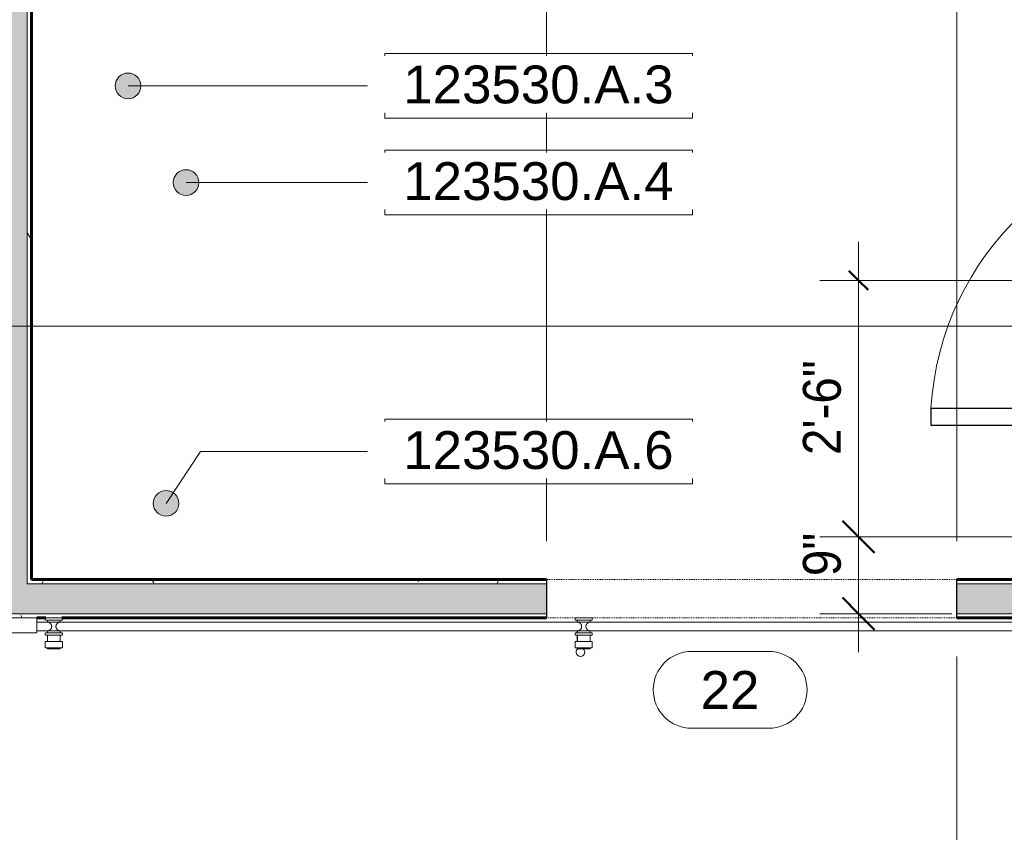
# Model space of a CAD drawing. Header units: inches. Extents: x -655 to 119, y -287 to 603.
# Tile 8 of 22: x -441 to -326, y -32 to 63. Entities that reach past the tile are written whole.
import ezdxf

# ---------------------------------------------------------------- set-up
doc = ezdxf.new("R2010")
doc.units = ezdxf.units.IN
doc.header["$MEASUREMENT"] = 0
doc.linetypes.add('3B Center Short', pattern=[0.59375, 0.375, -0.0625, 0.09375, -0.0625])
doc.linetypes.add('Overhead', pattern=[0.15625, 0.09375, -0.0625])
for name, color, linetype, lineweight in [('A-ANNO-DIMS', 1, 'Continuous', 9), ('A-ANNO-DIMS-48', 1, 'Continuous', 9), ('A-ANNO-NOTE', 2, 'Continuous', 9), ('A-ANNO-SYMB', 6, 'Continuous', 9), ('A-DETL-GENF', 3, 'Continuous', 9), ('A-DOOR', 1, 'Continuous', 18), ('A-DOOR-IDEN', 6, 'Continuous', 9), ('A-GENM', 6, 'Continuous', 9), ('A-WALL-PATT', 2, 'Continuous', 60), ('I-WALL', 2, 'Continuous', 18)]:
    doc.layers.add(name, color=color, linetype=linetype, lineweight=lineweight)
doc.styles.add('Arial', font='arial.ttf', dxfattribs={"height": 4.425898})
doc.styles.add('Arial_1', font='arial.ttf', dxfattribs={"width": 0.9, "height": 4.425898})
doc.dimstyles.new('Linear_-_3_32__Arial_2', dxfattribs={"dimscale": 12, "dimtxt": 4.5, "dimasz": 0.3125, "dimexe": 0.375, "dimexo": 0.375, "dimgap": 0.0625, "dimtad": 1, "dimdec": 3, "dimrnd": 0.125, "dimzin": 3, "dimdsep": 46, "dimlunit": 4, "dimtxsty": 'Arial_1', "dimblk1": 'OBLIQUE', "dimblk2": 'OBLIQUE', "dimsah": 1, "dimcen": 0.09, "dimdle": 0.375, "dimazin": 0, "dimtfac": 1, "dimtdec": 3, "dimtix": 1, "dimtmove": 0, "dimatfit": 3, "dimfxl": 1, "dimtvp": 1, "dimfrac": 2, "dimtolj": 1, "dimtzin": 0, "dimarcsym": 2})
doc.dimstyles.new('Linear_-_3_32__Arial_2_1', dxfattribs={"dimscale": 12, "dimtxt": 4.5, "dimasz": 0.1875, "dimexe": 0.375, "dimexo": 0.375, "dimgap": 0.0625, "dimtad": 1, "dimdec": 3, "dimrnd": 0.125, "dimzin": 3, "dimdsep": 46, "dimlunit": 4, "dimtxsty": 'Arial_1', "dimblk1": 'OBLIQUE', "dimblk2": 'OBLIQUE', "dimsah": 1, "dimcen": 0.09, "dimdle": 0.375, "dimazin": 0, "dimtfac": 1, "dimtdec": 3, "dimtix": 1, "dimtmove": 0, "dimatfit": 3, "dimfxl": 1, "dimtvp": 1, "dimfrac": 2, "dimtolj": 1, "dimtzin": 0, "dimarcsym": 2})
doc.dimstyles.new('Linear_-_3_32__Arial_2_3', dxfattribs={"dimscale": 12, "dimtxt": 4.5, "dimasz": 0.3125, "dimexe": 0.375, "dimexo": 0.375, "dimgap": 0.0625, "dimtad": 1, "dimdec": 3, "dimrnd": 0.125, "dimzin": 3, "dimdsep": 46, "dimlunit": 4, "dimtxsty": 'Arial_1', "dimblk1": 'OBLIQUE', "dimblk2": 'OBLIQUE', "dimsah": 1, "dimcen": 0.09, "dimdle": 0.375, "dimazin": 0, "dimtfac": 1, "dimtdec": 3, "dimtix": 1, "dimtmove": 2, "dimatfit": 3, "dimfxl": 1, "dimtvp": 1, "dimfrac": 2, "dimtolj": 1, "dimtzin": 0, "dimarcsym": 2})
pattern_1 = [(0, (0, 0), (15.36, 3.84), [0.634, -10.886, 0.634, -10.886, -61.44]), (0, (0, 0), (15.36, 3.84), [-23.04, 0.634, -22.406, 0.634, -10.886, -26.88]), (0, (0, 0), (15.36, 3.84), [-57.6, 0.634, -7.046, 0.634, -18.566]), (120, (5.76, 1.92), (-11.005538, 11.38215), [0.634, -10.886, 0.634, -10.886, -61.44]), (120, (5.76, 1.92), (-11.005538, 11.38215), [-23.04, 0.634, -22.406, 0.634, -10.886, -26.88]), (120, (5.76, 1.92), (-11.005538, 11.38215), [-57.6, 0.634, -7.046, 0.634, -18.566]), (240, (7.68, 9.6), (-4.354462, -15.22215), [0.634, -10.886, 0.634, -10.886, -61.44]), (240, (7.68, 9.6), (-4.354462, -15.22215), [-23.04, 0.634, -22.406, 0.634, -10.886, -26.88]), (240, (7.68, 9.6), (-4.354462, -15.22215), [-57.6, 0.634, -7.046, 0.634, -18.566])]

# ---------------------------------------------------------------- blocks, each defined once
blk = doc.blocks.new('Single Panel Flush Wood - 21080HC-3124026-First Floor Plan')
at = {"layer": 'A-DOOR', "lineweight": 30}
for p, q in [((15, -3.25), (15, -37.26)), ((17, -3.25), (15, -3.25)), ((17, -3.25), (17, -37.26)), ((17, -37.26), (15, -37.26))]:
    blk.add_line(p, q, dxfattribs=at)
at = {"layer": 'A-DOOR', "lineweight": 9}
blk.add_arc((17, -3.25), 34.07, 180, 266.6343, dxfattribs=at)
blk = doc.blocks.new('Horizontal rolling barn door - 5480SLD-2860304-First Floor Plan')
at = {"layer": 'A-DOOR'}
for p, q in [((-69.75, -2.25), (-66.75, -2.25)), ((-66.75, -2.25), (-66.75, -3.25)), ((-65.75, -2.25), (-65.75, -2.5)), ((-64.75, -2.25), (-65.7, -2.25)), ((-63.8, -2.25), (-64.75, -2.25)), ((-63.75, -2.5), (-63.75, -2.25)), ((-3.75, -2.25), (-3.75, -2.5)), ((-2.75, -2.25), (-3.7, -2.25)), ((-1.8, -2.25), (-2.75, -2.25)), ((-1.75, -2.5), (-1.75, -2.25)), ((-65.5, -2.75), (-66.75, -2.75)), ((-66.75, -3.25), (-66.75, -4)), ((-64.75, -2.5), (-65.7, -2.5)), ((-65.5, -2.5), (-65.5, -2.75)), ((-65.5, -2.75), (-64.75, -2.75)), ((-63.8, -2.5), (-64.75, -2.5)), ((-64.75, -2.75), (-64, -2.75)), ((-64, -2.75), (-64, -2.5)), ((-3.5, -2.75), (-64, -2.75)), ((-2.75, -2.5), (-3.7, -2.5)), ((-3.52, -2.5), (-3.52, -2.75)), ((-3.5, -2.5), (-3.5, -2.75)), ((-3.5, -2.75), (-2.75, -2.75)), ((-1.8, -2.5), (-2.75, -2.5)), ((-2.75, -2.75), (-2, -2.75)), ((-2, -2.75), (-2, -2.5)), ((140.26, -2.75), (-2, -2.75)), ((-69.75, -4), (-66.75, -4)), ((-66.75, -3.75), (-65.5, -3.75)), ((-65.75, -4), (-65.75, -4.25)), ((-64.75, -4), (-65.7, -4)), ((-64.75, -4.25), (-65.7, -4.25)), ((-65.5, -3.75), (-65.5, -4)), ((-64.75, -3.75), (-65.5, -3.75)), ((-65.5, -4.25), (-65.5, -5)), ((-64, -3.75), (-64.75, -3.75)), ((-63.8, -4), (-64.75, -4)), ((-63.8, -4.25), (-64.75, -4.25)), ((-64, -4), (-64, -3.75)), ((-64, -3.75), (-3.5, -3.75)), ((-64, -5), (-64, -4.25)), ((-63.75, -4.25), (-63.75, -4)), ((-3.75, -4), (-3.75, -4.25)), ((-2.75, -4), (-3.7, -4)), ((-2.75, -4.25), (-3.7, -4.25)), ((-3.52, -3.75), (-3.52, -4)), ((-3.52, -4.25), (-3.52, -5)), ((-3.5, -3.75), (-3.5, -4)), ((-2.75, -3.75), (-3.5, -3.75)), ((-3.5, -4.25), (-3.5, -5)), ((-2, -3.75), (-2.75, -3.75)), ((-1.8, -4), (-2.75, -4)), ((-1.8, -4.25), (-2.75, -4.25)), ((-2, -4), (-2, -3.75)), ((-2, -3.75), (140.26, -3.75)), ((-2, -5), (-2, -4.25)), ((-1.75, -4.25), (-1.75, -4)), ((-65.75, -5), (-65.75, -5.75)), ((-65.75, -5), (-63.75, -5)), ((-63.75, -5.75), (-65.75, -5.75)), ((-65.5, -5.75), (-65.5, -5.88)), ((-64, -5.88), (-64, -5.75)), ((-63.75, -5.75), (-63.75, -5)), ((-3.75, -5), (-3.75, -5.75)), ((-3.75, -5), (-1.75, -5)), ((-1.75, -5.75), (-3.75, -5.75)), ((-3.52, -5.75), (-3.52, -5.97)), ((-3.5, -5.75), (-3.5, -5.88)), ((-2, -5.88), (-2, -5.75)), ((-1.75, -5.75), (-1.75, -5)), ((-64, -5.88), (-65.5, -5.88)), ((-2, -5.88), (-3.5, -5.88)), ((-2.75, -5.97), (-2.75, -5.88))]:
    blk.add_line(p, q, dxfattribs=at)
at = {"layer": 'A-DOOR', "flags": 128}
for points in [[(-65.5, -3.75), (-65.48, -3.75), (-65.46, -3.75), (-65.44, -3.75), (-65.42, -3.74), (-65.4, -3.74), (-65.38, -3.74), (-65.36, -3.73), (-65.34, -3.72), (-65.32, -3.72), (-65.31, -3.71), (-65.29, -3.7), (-65.27, -3.69), (-65.25, -3.68), (-65.23, -3.67), (-65.22, -3.66), (-65.2, -3.65), (-65.19, -3.64), (-65.17, -3.63), (-65.16, -3.61), (-65.14, -3.6), (-65.13, -3.58), (-65.11, -3.57), (-65.1, -3.55), (-65.09, -3.54), (-65.08, -3.52), (-65.07, -3.5), (-65.06, -3.49), (-65.05, -3.47), (-65.04, -3.45), (-65.03, -3.43), (-65.03, -3.41), (-65.02, -3.39), (-65.02, -3.37), (-65.01, -3.35), (-65.01, -3.33), (-65, -3.32), (-65, -3.3), (-65, -3.28), (-65, -3.26), (-65, -3.24), (-65, -3.22), (-65, -3.2), (-65.01, -3.18), (-65.01, -3.16), (-65.01, -3.14), (-65.02, -3.12), (-65.02, -3.1), (-65.03, -3.08), (-65.04, -3.06), (-65.05, -3.04), (-65.05, -3.02), (-65.06, -3.01), (-65.07, -2.99), (-65.08, -2.97), (-65.1, -2.96), (-65.11, -2.94), (-65.12, -2.92), (-65.13, -2.91), (-65.15, -2.9), (-65.16, -2.88), (-65.18, -2.87), (-65.19, -2.86), (-65.21, -2.84), (-65.23, -2.83), (-65.24, -2.82), (-65.26, -2.81), (-65.28, -2.8), (-65.3, -2.79), (-65.31, -2.79), (-65.33, -2.78), (-65.35, -2.77), (-65.37, -2.77), (-65.39, -2.76), (-65.41, -2.76), (-65.43, -2.76), (-65.45, -2.75), (-65.47, -2.75), (-65.49, -2.75), (-65.5, -2.75)], [(-64, -2.75), (-64.02, -2.75), (-64.04, -2.75), (-64.06, -2.75), (-64.08, -2.76), (-64.1, -2.76), (-64.12, -2.76), (-64.14, -2.77), (-64.16, -2.78), (-64.18, -2.78), (-64.19, -2.79), (-64.21, -2.8), (-64.23, -2.81), (-64.25, -2.82), (-64.27, -2.83), (-64.28, -2.84), (-64.3, -2.85), (-64.31, -2.86), (-64.33, -2.87), (-64.34, -2.89), (-64.36, -2.9), (-64.37, -2.92), (-64.39, -2.93), (-64.4, -2.95), (-64.41, -2.96), (-64.42, -2.98), (-64.43, -3), (-64.44, -3.01), (-64.45, -3.03), (-64.46, -3.05), (-64.47, -3.07), (-64.47, -3.09), (-64.48, -3.11), (-64.48, -3.13), (-64.49, -3.15), (-64.49, -3.17), (-64.5, -3.18), (-64.5, -3.2), (-64.5, -3.22), (-64.5, -3.24), (-64.5, -3.26), (-64.5, -3.28), (-64.5, -3.3), (-64.49, -3.32), (-64.49, -3.34), (-64.49, -3.36), (-64.48, -3.38), (-64.48, -3.4), (-64.47, -3.42), (-64.46, -3.44), (-64.45, -3.46), (-64.45, -3.48), (-64.44, -3.49), (-64.43, -3.51), (-64.42, -3.53), (-64.4, -3.54), (-64.39, -3.56), (-64.38, -3.58), (-64.37, -3.59), (-64.35, -3.6), (-64.34, -3.62), (-64.32, -3.63), (-64.31, -3.64), (-64.29, -3.66), (-64.27, -3.67), (-64.26, -3.68), (-64.24, -3.69), (-64.22, -3.7), (-64.2, -3.71), (-64.19, -3.71), (-64.17, -3.72), (-64.15, -3.73), (-64.13, -3.73), (-64.11, -3.74), (-64.09, -3.74), (-64.07, -3.74), (-64.05, -3.75), (-64.03, -3.75), (-64.01, -3.75), (-64, -3.75)], [(-3.5, -3.75), (-3.48, -3.75), (-3.46, -3.75), (-3.44, -3.75), (-3.42, -3.74), (-3.4, -3.74), (-3.38, -3.74), (-3.36, -3.73), (-3.34, -3.72), (-3.32, -3.72), (-3.31, -3.71), (-3.29, -3.7), (-3.27, -3.69), (-3.25, -3.68), (-3.23, -3.67), (-3.22, -3.66), (-3.2, -3.65), (-3.19, -3.64), (-3.17, -3.63), (-3.16, -3.61), (-3.14, -3.6), (-3.13, -3.58), (-3.11, -3.57), (-3.1, -3.55), (-3.09, -3.54), (-3.08, -3.52), (-3.07, -3.5), (-3.06, -3.49), (-3.05, -3.47), (-3.04, -3.45), (-3.03, -3.43), (-3.03, -3.41), (-3.02, -3.39), (-3.02, -3.37), (-3.01, -3.35), (-3.01, -3.33), (-3, -3.32), (-3, -3.3), (-3, -3.28), (-3, -3.26), (-3, -3.24), (-3, -3.22), (-3, -3.2), (-3.01, -3.18), (-3.01, -3.16), (-3.01, -3.14), (-3.02, -3.12), (-3.02, -3.1), (-3.03, -3.08), (-3.04, -3.06), (-3.05, -3.04), (-3.05, -3.02), (-3.06, -3.01), (-3.07, -2.99), (-3.08, -2.97), (-3.1, -2.96), (-3.11, -2.94), (-3.12, -2.92), (-3.13, -2.91), (-3.15, -2.9), (-3.16, -2.88), (-3.18, -2.87), (-3.19, -2.86), (-3.21, -2.84), (-3.23, -2.83), (-3.24, -2.82), (-3.26, -2.81), (-3.28, -2.8), (-3.3, -2.79), (-3.31, -2.79), (-3.33, -2.78), (-3.35, -2.77), (-3.37, -2.77), (-3.39, -2.76), (-3.41, -2.76), (-3.43, -2.76), (-3.45, -2.75), (-3.47, -2.75), (-3.49, -2.75), (-3.5, -2.75)], [(-2, -2.75), (-2.02, -2.75), (-2.04, -2.75), (-2.06, -2.75), (-2.08, -2.76), (-2.1, -2.76), (-2.12, -2.76), (-2.14, -2.77), (-2.16, -2.78), (-2.18, -2.78), (-2.19, -2.79), (-2.21, -2.8), (-2.23, -2.81), (-2.25, -2.82), (-2.27, -2.83), (-2.28, -2.84), (-2.3, -2.85), (-2.31, -2.86), (-2.33, -2.87), (-2.34, -2.89), (-2.36, -2.9), (-2.37, -2.92), (-2.39, -2.93), (-2.4, -2.95), (-2.41, -2.96), (-2.42, -2.98), (-2.43, -3), (-2.44, -3.01), (-2.45, -3.03), (-2.46, -3.05), (-2.47, -3.07), (-2.47, -3.09), (-2.48, -3.11), (-2.48, -3.13), (-2.49, -3.15), (-2.49, -3.17), (-2.5, -3.18), (-2.5, -3.2), (-2.5, -3.22), (-2.5, -3.24), (-2.5, -3.26), (-2.5, -3.28), (-2.5, -3.3), (-2.49, -3.32), (-2.49, -3.34), (-2.49, -3.36), (-2.48, -3.38), (-2.48, -3.4), (-2.47, -3.42), (-2.46, -3.44), (-2.45, -3.46), (-2.45, -3.48), (-2.44, -3.49), (-2.43, -3.51), (-2.42, -3.53), (-2.4, -3.54), (-2.39, -3.56), (-2.38, -3.58), (-2.37, -3.59), (-2.35, -3.6), (-2.34, -3.62), (-2.32, -3.63), (-2.31, -3.64), (-2.29, -3.66), (-2.27, -3.67), (-2.26, -3.68), (-2.24, -3.69), (-2.22, -3.7), (-2.2, -3.71), (-2.19, -3.71), (-2.17, -3.72), (-2.15, -3.73), (-2.13, -3.73), (-2.11, -3.74), (-2.09, -3.74), (-2.07, -3.74), (-2.05, -3.75), (-2.03, -3.75), (-2.01, -3.75), (-2, -3.75)]]:
    blk.add_lwpolyline(points, dxfattribs=at)
at = {"layer": 'A-DOOR'}
for start, end in [(128.4099, 180), (180, 360), (360, 50.8794)]:
    blk.add_arc((-3.14, -6.25), 0.5, start, end, dxfattribs=at)
blk = doc.blocks.new('Opening-Door - 4080-2858558-First Floor Plan')
at = {"layer": 'A-DETL-GENF', "linetype": 'Overhead'}
for p, q in [((18.36, 2.25), (-24.32, 2.25)), ((23.68, 2.25), (20.26, 2.25)), ((-24.32, -2.25), (23.68, -2.25))]:
    blk.add_line(p, q, dxfattribs=at)
at = {"layer": 'A-DETL-GENF', "lineweight": 30}
for p, q in [((-24.32, 2.25), (-24.32, -2.25)), ((23.68, -2.25), (23.68, 2.25))]:
    blk.add_line(p, q, dxfattribs=at)
blk = doc.blocks.new('DIMBLOCK69-First Floor Plan')
at = {"layer": 'A-ANNO-DIMS-48', "transparency": 16777216}
for p, q in [((-444.04, 65.73), (-444.04, 72.08)), ((-379.79, 1.58), (-379.79, 72.08)), ((-448.54, 67.58), (-379.79, 67.58)), ((-444.04, 67.58), (-444.04, 65.73)), ((-379.79, 67.58), (-379.79, 1.58))]:
    blk.add_line(p, q, dxfattribs=at)
at = {"layer": 'A-ANNO-DIMS-48', "lineweight": 50, "transparency": 16777216}
for p, q in [((-444.04, 67.58), (-442.16, 69.46)), ((-379.79, 67.58), (-377.91, 69.46)), ((-444.04, 67.58), (-445.91, 65.71)), ((-379.79, 67.58), (-381.66, 65.71))]:
    blk.add_line(p, q, dxfattribs=at)
at = {"layer": 'A-ANNO-DIMS-48', "color": 0, "transparency": 16777216, "insert": (-421.91, 74.07), "char_height": 4.426, "width": 24.0092, "attachment_point": 1, "line_spacing_factor": 0.938532, "style": 'Arial_1'}
blk.add_mtext('5\'-4 1/4"', dxfattribs=at)
blk = doc.blocks.new('_Oblique')
at = {"color": 0, "linetype": 'ByBlock', "lineweight": -2}
blk.add_line((-0.5, -0.5), (0.5, 0.5), dxfattribs=at)
blk = doc.blocks.new('DIMBLOCK70-First Floor Plan')
at = {"layer": 'A-ANNO-DIMS-48', "transparency": 16777216}
for p, q in [((-379.79, 1.58), (-379.79, 72.08)), ((-331.79, 1.58), (-331.79, 72.08)), ((-379.79, 67.58), (-331.79, 67.58)), ((-379.79, 67.58), (-379.79, 1.58)), ((-331.79, 67.58), (-331.79, 1.58))]:
    blk.add_line(p, q, dxfattribs=at)
at = {"layer": 'A-ANNO-DIMS-48', "lineweight": 50, "transparency": 16777216}
for p, q in [((-379.79, 67.58), (-377.91, 69.46)), ((-331.79, 67.58), (-329.91, 69.46)), ((-379.79, 67.58), (-381.66, 65.71)), ((-331.79, 67.58), (-333.66, 65.71))]:
    blk.add_line(p, q, dxfattribs=at)
at = {"layer": 'A-ANNO-DIMS-48', "color": 0, "transparency": 16777216, "insert": (-361.22, 74.07), "char_height": 4.426, "width": 13.0431, "attachment_point": 1, "line_spacing_factor": 0.938532, "style": 'Arial_1'}
blk.add_mtext('4\'-0"', dxfattribs=at)
blk = doc.blocks.new('DIMBLOCK71-First Floor Plan')
at = {"layer": 'A-ANNO-DIMS-48', "transparency": 16777216}
for p, q in [((-331.79, 1.58), (-331.79, 72.08)), ((-294.79, 65.73), (-294.79, 72.08)), ((-331.79, 67.58), (-290.29, 67.58)), ((-331.79, 67.58), (-331.79, 1.58)), ((-294.79, 67.58), (-294.79, 65.73))]:
    blk.add_line(p, q, dxfattribs=at)
at = {"layer": 'A-ANNO-DIMS-48', "lineweight": 50, "transparency": 16777216}
for p, q in [((-331.79, 67.58), (-329.91, 69.46)), ((-294.79, 67.58), (-292.91, 69.46)), ((-331.79, 67.58), (-333.66, 65.71)), ((-294.79, 67.58), (-296.66, 65.71))]:
    blk.add_line(p, q, dxfattribs=at)
at = {"layer": 'A-ANNO-DIMS-48', "color": 0, "transparency": 16777216, "insert": (-318.72, 74.07), "char_height": 4.426, "width": 13.0431, "attachment_point": 1, "line_spacing_factor": 0.938532, "style": 'Arial_1'}
blk.add_mtext('3\'-1"', dxfattribs=at)
blk = doc.blocks.new('Door Tag - Door Tag-41184-First Floor Plan')
at = {"layer": 'A-DOOR-IDEN'}
for p, q in [((-0.09375, 0.09375), (0.09375, 0.09375)), ((-0.09375, -0.09375), (0.09375, -0.09375))]:
    blk.add_line(p, q, dxfattribs=at)
for centre, start, end in [((-0.09375, 0), 90, 270), ((0.09375, 0), 270, 90)]:
    blk.add_arc(centre, 0.09375, start, end, dxfattribs=at)
blk = doc.blocks.new('DIMBLOCK77-First Floor Plan')
at = {"layer": 'A-ANNO-DIMS-48', "transparency": 16777216}
for p, q in [((-331.79, -11.92), (-331.79, -40.96)), ((-331.79, -36.46), (-331.79, -11.92)), ((-292.41, -11.92), (-292.41, -40.96)), ((-292.41, -36.46), (-292.41, -11.92)), ((-336.29, -36.46), (-292.41, -36.46))]:
    blk.add_line(p, q, dxfattribs=at)
at = {"layer": 'A-ANNO-DIMS-48', "lineweight": 50, "transparency": 16777216}
for p, q in [((-331.79, -36.46), (-329.91, -34.59)), ((-292.41, -36.46), (-290.54, -34.59)), ((-331.79, -36.46), (-333.66, -38.34)), ((-292.41, -36.46), (-294.29, -38.34))]:
    blk.add_line(p, q, dxfattribs=at)
at = {"layer": 'A-ANNO-DIMS-48', "color": 0, "transparency": 16777216, "insert": (-322.1, -29.97), "char_height": 4.426, "width": 24.0092, "attachment_point": 1, "line_spacing_factor": 0.938532, "style": 'Arial_1'}
blk.add_mtext('3\'-3 3/8"', dxfattribs=at)
blk = doc.blocks.new('DIMBLOCK82-First Floor Plan')
at = {"layer": 'A-ANNO-DIMS-48', "lineweight": 50, "transparency": 16777216}
for p, q in [((-343.29, 2.08), (-345.16, 3.96)), ((-343.29, 2.08), (-341.41, 0.21)), ((-343.29, -6.92), (-345.16, -5.04)), ((-343.29, -6.92), (-341.41, -8.79))]:
    blk.add_line(p, q, dxfattribs=at)
at = {"layer": 'A-ANNO-DIMS-48', "transparency": 16777216}
for p, q in [((-302.04, 2.08), (-347.79, 2.08)), ((-343.29, -11.42), (-343.29, 2.08)), ((-343.29, 2.08), (-302.04, 2.08)), ((-332.35, -6.92), (-347.79, -6.92)), ((-343.29, -6.92), (-332.35, -6.92))]:
    blk.add_line(p, q, dxfattribs=at)
at = {"layer": 'A-ANNO-DIMS-48', "color": 0, "transparency": 16777216, "insert": (-349.78, -2.52), "char_height": 4.426, "width": 5.9815, "attachment_point": 1, "rotation": 90, "line_spacing_factor": 0.938532, "style": 'Arial_1'}
blk.add_mtext('9"', dxfattribs=at)
blk = doc.blocks.new('DIMBLOCK83-First Floor Plan')
at = {"layer": 'A-ANNO-DIMS-48', "transparency": 16777216}
for p, q in [((-343.29, 2.08), (-343.29, 36.58)), ((-277.04, 32.08), (-347.79, 32.08)), ((-302.04, 2.08), (-347.79, 2.08)), ((-343.29, 2.08), (-302.04, 2.08))]:
    blk.add_line(p, q, dxfattribs=at)
at = {"layer": 'A-ANNO-DIMS-48', "lineweight": 50, "transparency": 16777216}
for p, q in [((-343.29, 32.08), (-344.41, 33.21)), ((-343.29, 32.08), (-342.16, 30.96)), ((-343.29, 2.08), (-345.16, 3.96)), ((-343.29, 2.08), (-341.41, 0.21))]:
    blk.add_line(p, q, dxfattribs=at)
at = {"layer": 'A-ANNO-DIMS-48', "linetype": '3B Center Short', "transparency": 16777216}
blk.add_line((-343.29, 32.08), (-277.04, 32.08), dxfattribs=at)
at = {"layer": 'A-ANNO-DIMS-48', "color": 0, "transparency": 16777216, "insert": (-349.78, 11.65), "char_height": 4.426, "width": 13.0431, "attachment_point": 1, "rotation": 90, "line_spacing_factor": 0.938532, "style": 'Arial_1'}
blk.add_mtext('2\'-6"', dxfattribs=at)
blk = doc.blocks.new('Keynote Tag - Keynote Number - Boxed - Small-135510-First Floor Plan')
at = {"layer": 'A-ANNO-NOTE'}
for p, q in [((-0.375, -0.0792), (-0.375, 0.0781)), ((-0.375, 0.0781), (0.375, 0.0781)), ((0.375, 0.0781), (0.375, -0.0792)), ((-0.375, -0.0792), (0.375, -0.0792))]:
    blk.add_line(p, q, dxfattribs=at)

msp = doc.modelspace()

# ---------------------------------------------------------------- hatches: boundary and pattern name
at = {"layer": 'A-ANNO-NOTE'}
h = msp.add_hatch(color=256, dxfattribs=at)
edge = h.paths.add_edge_path(flags=0)
edge.add_arc((-428.7336, 54.8365), 1.5, 0, 360)
h = msp.add_hatch(color=256, dxfattribs=at)
edge = h.paths.add_edge_path(flags=0)
edge.add_arc((-421.9472, 43.5264), 1.5, 0, 360)
h = msp.add_hatch(color=256, dxfattribs=at)
edge = h.paths.add_edge_path(flags=0)
edge.add_arc((-424.2854, 5.9909), 1.5, 0, 360)
at = {"layer": 'A-WALL-PATT'}
msp.add_hatch(color=256, dxfattribs=at).paths.add_polyline_path([(-442.4059, -6.9179), (-440.5361, -6.9179), (-440.5361, 122.5821), (-444.0361, 122.5821), (-444.0361, -6.9179)], flags=0)
at = {"layer": 'A-WALL-PATT', "lineweight": 9}
h = msp.add_hatch(dxfattribs=at)
h.set_pattern_fill('FP_1', color=256, style=0, pattern_type=2)
h.set_pattern_definition(pattern_1)
h.paths.add_polyline_path([(-440.0361, -3.4179), (-440.0361, 122.0821), (-440.5361, 122.0821), (-440.5361, -3.4179)], flags=0)
at = {"layer": 'A-WALL-PATT'}
h = msp.add_hatch(color=256, dxfattribs=at)
h.paths.add_polyline_path([(-433.4847, -6.9179), (-379.7861, -6.9179), (-379.7861, -3.4179), (-440.5361, -3.4179), (-440.5361, -6.9179), (-437.9453, -6.9179)], flags=0)
h.paths.add_polyline_path([(-300.7861, -6.9179), (-300.2861, -6.9179), (-300.2861, -3.4179), (-331.7861, -3.4179), (-331.7861, -6.9179), (-304.1276, -6.9179)], flags=0)
at = {"layer": 'A-WALL-PATT', "lineweight": 9}
h = msp.add_hatch(dxfattribs=at)
h.set_pattern_fill('FP_1', color=256, style=0, pattern_type=2)
h.set_pattern_definition(pattern_1)
h.paths.add_polyline_path([(-393.3394, -3.4179), (-379.7861, -3.4179), (-379.7861, -2.9179), (-440.0361, -2.9179), (-440.0341, -3.4179), (-411.1818, -3.4179)], flags=0)
h.paths.add_polyline_path([(-300.7861, -3.4179), (-300.7861, -2.9179), (-331.7861, -2.9179), (-331.7861, -3.4179), (-304.1276, -3.4179)], flags=0)
h = msp.add_hatch(dxfattribs=at)
h.set_pattern_fill('FP_1', color=256, style=0, pattern_type=2)
h.set_pattern_definition(pattern_1)
h.paths.add_polyline_path([(-437.9453, -7.4179), (-379.7861, -7.4179), (-379.7861, -6.9179), (-444.0361, -6.9179), (-444.0342, -7.4179), (-438.0067, -7.4179)], flags=0)
h.paths.add_polyline_path([(-304.1276, -7.4179), (-300.7861, -7.4179), (-300.7861, -6.9179), (-331.7861, -6.9179), (-331.7861, -7.4179)], flags=0)

# ---------------------------------------------------------------- linework, layer by layer
at = {"layer": 'A-ANNO-NOTE'}
for p, q in [((-428.7336, 54.8365), (-398.7102, 54.8365)), ((-421.9472, 43.5264), (-408.992, 43.5264)), ((-408.992, 43.5264), (-398.7102, 43.5264)), ((-424.2854, 5.9909), (-420.2426, 12.055)), ((-420.2426, 12.055), (-398.7102, 12.055))]:
    msp.add_line(p, q, dxfattribs=at)
for centre in [(-428.7336, 54.8365), (-421.9472, 43.5264), (-424.2854, 5.9909)]:
    msp.add_circle(centre, 1.5, dxfattribs=at)
at = {"layer": 'A-ANNO-SYMB'}
msp.add_line((52.7718, 26.7167), (-563.0259, 26.7167), dxfattribs=at)
at = {"layer": 'I-WALL'}
for p, q in [((-440.5361, -3.4179), (-440.5361, 122.5821)), ((-379.7861, -3.4179), (-440.5361, -3.4179)), ((-300.2861, -3.4179), (-331.7861, -3.4179)), ((-444.0361, -6.9179), (-379.7861, -6.9179)), ((-331.7861, -6.9179), (-292.9111, -6.9179))]:
    msp.add_line(p, q, dxfattribs=at)
at = {"layer": 'I-WALL', "lineweight": 60}
for p, q in [((-440.0361, -2.9179), (-440.0361, 122.0821)), ((-379.7861, -2.9179), (-440.0361, -2.9179)), ((-300.7861, -2.9179), (-331.7861, -2.9179)), ((-439.4189, -7.4179), (-438.37, -7.4179)), ((-436.4679, -7.4179), (-379.7861, -7.4179)), ((-331.7861, -7.4179), (-292.4111, -7.4179))]:
    msp.add_line(p, q, dxfattribs=at)

# ---------------------------------------------------------------- block references
at = {"layer": 'A-ANNO-NOTE', "xscale": 47.99999999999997, "yscale": 47.99999999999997, "zscale": 47.99999999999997}
for p in [(-380.7102, 54.8633), (-380.7102, 43.5533), (-380.7102, 12.0819)]:
    msp.add_blockref('Keynote Tag - Keynote Number - Boxed - Small-135510-First Floor Plan', p, dxfattribs=at)
at = {"layer": 'A-DOOR', "rotation": 269.9999999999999}
msp.add_blockref('Single Panel Flush Wood - 21080HC-3124026-First Floor Plan', (-297.5361, 32.0821), dxfattribs=at)
at = {"layer": 'A-DOOR'}
msp.add_blockref('Horizontal rolling barn door - 5480SLD-2860304-First Floor Plan', (-372.6689, -5.1679), dxfattribs=at)
at = {"layer": 'A-DOOR-IDEN', "xscale": 47.99999999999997, "yscale": 47.99999999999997, "zscale": 47.99999999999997}
msp.add_blockref('Door Tag - Door Tag-41184-First Floor Plan', (-358.2939, -15.8283), dxfattribs=at)
at = {"layer": 'A-GENM', "rotation": 180}
msp.add_blockref('Opening-Door - 4080-2858558-First Floor Plan', (-356.1085, -5.1679), dxfattribs=at)

# ---------------------------------------------------------------- texts
at = {"layer": 'A-DOOR-IDEN', "insert": (-358.3146, -13.6262), "char_height": 4.4259, "width": 8.208, "attachment_point": 2, "line_spacing_factor": 0.938532, "style": 'Arial'}
msp.add_mtext('22', dxfattribs=at)

# ---------------------------------------------------------------- dimensions: what is measured, and where the dimension line sits
at = {"layer": 'A-ANNO-DIMS'}
for base, p1, p2, override, picture, middle in [((-379.7861, 67.5813), (-444.0361, 70.233), (-379.7861, -2.9179), {"dimpost": '<>', "dimfxl": 97.360768}, 'DIMBLOCK69-First Floor Plan', (-411.9111, 70.6198)), ((-331.7861, 67.5813), (-379.7861, -2.9179), (-331.7861, -2.9179), {"dimpost": '<>', "dimfxl": 48}, 'DIMBLOCK70-First Floor Plan', (-355.7861, 70.5911)), ((-294.7861, 67.5813), (-331.7861, -2.9179), (-294.7861, 70.233), {"dimpost": '<>', "dimfxl": 81.975951}, 'DIMBLOCK71-First Floor Plan', (-313.2861, 70.5926)), ((-292.4111, -36.4648), (-331.7861, -7.4179), (-292.4111, -7.4179), {"dimpost": '<>', "dimfxl": 39.375}, 'DIMBLOCK77-First Floor Plan', (-312.0986, -33.4248))]:
    dim = msp.add_linear_dim(base=base, p1=p1, p2=p2, dimstyle='Linear_-_3_32__Arial_2', override=override, dxfattribs=at)
    dim.commit()
    dim.dimension.update_dxf_attribs({"geometry": picture, "text_midpoint": middle})
dim = msp.add_linear_dim(base=(-343.2858, 32.0821), p1=(-297.5361, 2.0821), p2=(-272.538, 32.0821), angle=90, dimstyle='Linear_-_3_32__Arial_2_1', override={"dimpost": '<>', "dimfxl": 39.050068}, dxfattribs=at)
dim.commit()
dim.dimension.update_dxf_attribs({"geometry": 'DIMBLOCK83-First Floor Plan', "text_midpoint": (-346.2956, 17.0821)})
dim = msp.add_linear_dim(base=(-343.2858, 2.0821), p1=(-336.8524, -6.9179), p2=(-297.5361, 2.0821), angle=90, dimstyle='Linear_-_3_32__Arial_2_3', override={"dimpost": '<>', "dimfxl": 40.333187}, dxfattribs=at)
dim.commit()
dim.dimension.update_dxf_attribs({"geometry": 'DIMBLOCK82-First Floor Plan', "text_midpoint": (-346.8265, 0.4687), "dimtype": 160, "text_rotation": 90})

# ---------------------------------------------------------------- next in the draw order: texts
at = {"layer": 'A-ANNO-NOTE', "char_height": 4.4259, "width": 37.746, "attachment_point": 2, "line_spacing_factor": 0.938532, "style": 'Arial', "bg_fill": 3, "box_fill_scale": 1.25, "bg_fill_color": 0, "bg_fill_transparency": 0}
for s, insert in [('123530.A.3', (-380.7239, 57.2195)), ('123530.A.4', (-380.7239, 45.9095)), ('123530.A.6', (-380.7239, 14.4381))]:
    msp.add_mtext(s, dxfattribs=dict(at, insert=insert))

doc.saveas('drawing.dxf')
